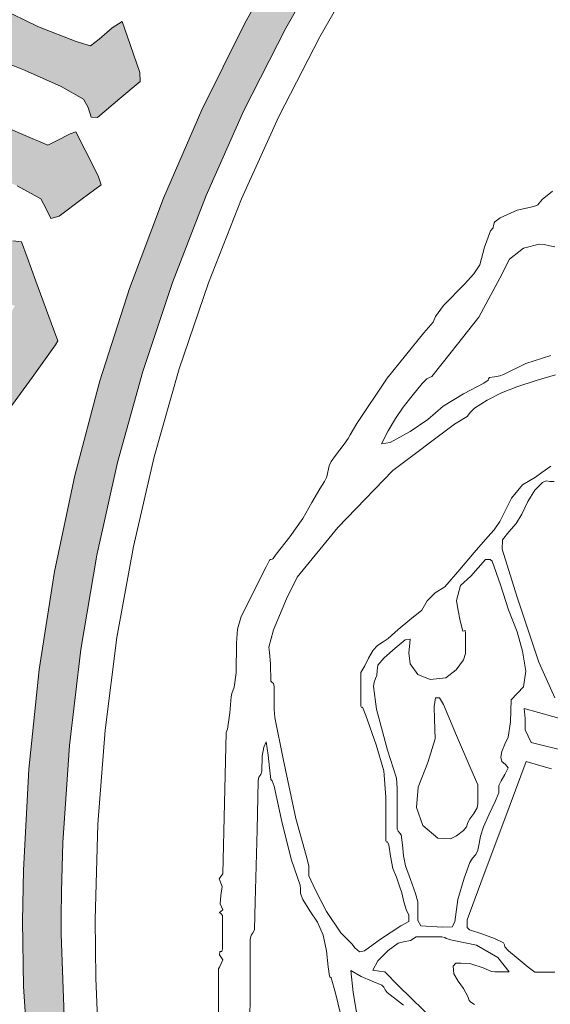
# Model space of a CAD drawing. Header units: metres. Extents: x -185 to -10, y 10 to 129.
# Tile 16 of 29: x -39.74 to -35.54, y 111.62 to 119.41. Entities that reach past the tile are written whole.
import ezdxf

# ---------------------------------------------------------------- set-up
doc = ezdxf.new("R2010")
doc.units = ezdxf.units.M
doc.header["$LTSCALE"] = 0.0125
doc.layers.add('Z_Schriftfeld-Logo', color=7, linetype='Continuous', lineweight=0, true_color=0xcccccc)
doc.layers.add('Z_Schriftfeld-Logoschraffur', color=7, linetype='Continuous', lineweight=0, true_color=0xdedede)

# ---------------------------------------------------------------- blocks, each defined once
blk = doc.blocks.new('UzK_Logo')
at = {"layer": 'Z_Schriftfeld-Logoschraffur'}
h = blk.add_hatch(color=256, dxfattribs=at)
h.dxf.hatch_style = 1
h.paths.add_polyline_path([(-11.8662, 19.047), (-12.3713, 19.047, 0.742279), (-0.2588, -22.7106), (-0.2787, -22.707), (-0.3304, -22.6934), (-0.3819, -22.6756), (-0.4332, -22.6535), (-0.5501, -22.6348), (-0.6687, -22.6093), (-0.7882, -22.5779), (-0.9074, -22.5413), (-1.0255, -22.5004), (-1.1412, -22.456), (-1.2621, -22.4054, -0.732246)])
h.paths.add_polyline_path([(6.5011, -20.8063), (7.4349, -20.4855), (8.349, -20.124), (9.2424, -19.7231), (10.114, -19.2838), (10.9627, -18.8072), (11.7874, -18.2943), (12.5871, -17.7463), (13.3606, -17.1642), (14.107, -16.5491), (14.825, -15.9021), (15.5137, -15.2242), (16.1186, -14.5739), (16.1186, -14.1135), (16.0688, -14.1731), (15.4339, -14.868), (14.7695, -15.5345), (14.0766, -16.1715), (13.3563, -16.7781), (12.6096, -17.3532), (11.8374, -17.8958), (11.0409, -18.4049), (10.221, -18.8794), (9.3789, -19.3183), (8.5154, -19.7206), (7.6316, -20.0853), (6.7286, -20.4113), (5.8074, -20.6976), (4.869, -20.9432), (3.9144, -21.1471), (2.9447, -21.3082), (2.5912, -21.6627), (3.5928, -21.5148), (4.579, -21.3221), (5.5488, -21.0856)])
h.paths.add_polyline_path([(16.1186, -16.0008), (16.1186, -15.6136, -0.191981), (0.9562, -22.4205), (0.8818, -22.4519), (0.7441, -22.5039), (0.6067, -22.5499), (0.4697, -22.5896), (0.3332, -22.623), (0.1973, -22.65), (0.1644, -22.6556), (0.1439, -22.6642), (0.0902, -22.6843), (0.0368, -22.7001), (-0.0176, -22.712, 0.200068)])
h = blk.add_hatch(color=256, dxfattribs=at)
h.paths.add_polyline_path([(-17.9345, 4.0867), (-18.1193, 4.3746), (-18.1574, 4.4321), (-18.1606, 4.433), (-18.1677, 4.4341), (-18.173, 4.4344), (-18.1741, 4.4344), (-18.1962, 4.4038), (-18.3103, 4.2592), (-18.3803, 4.2146), (-18.475, 4.2372), (-18.6284, 4.2739), (-19.0599, 4.377), (-20.0657, 4.6174), (-20.2726, 4.6669), (-20.4361, 4.706), (-20.5436, 4.7316), (-20.5822, 4.7409), (-20.5822, 4.6974), (-20.5796, 4.6847), (-20.5658, 4.6196), (-20.5199, 4.4033), (-20.4772, 4.202), (-20.4164, 4.1874), (-20.1128, 4.115), (-19.5072, 3.9698), (-18.9046, 3.8237), (-18.6047, 3.7502), (-18.5437, 3.7352), (-18.5381, 3.7339), (-18.527, 3.7314), (-18.4403, 3.7137), (-18.399, 3.6849), (-18.3492, 3.5735), (-18.2533, 3.3527), (-18.2276, 3.3932), (-18.1624, 3.4959), (-17.9853, 3.7749), (-17.9094, 3.8946), (-17.8657, 3.9634), (-17.8887, 4.0141)])
h.paths.add_polyline_path([(-17.4069, 5.2354), (-17.3867, 5.2722), (-17.4263, 5.3801), (-17.587, 5.8173), (-17.6664, 6.0333), (-17.7175, 6.1721), (-17.7952, 6.1822), (-17.9368, 6.1555), (-17.9689, 6.1611), (-18.083, 6.1908), (-18.4673, 6.3033), (-18.8676, 6.4442), (-18.9882, 6.5143), (-19.1663, 6.68), (-19.1899, 6.5229), (-19.2376, 6.4518), (-19.4522, 6.2797), (-19.8584, 5.9956), (-19.8035, 5.8659), (-19.7081, 5.6409), (-19.5008, 5.1513), (-19.4411, 5.0105), (-19.4201, 4.9947), (-19.2112, 5.0222), (-18.9539, 5.0561), (-18.7935, 5.0363), (-18.2682, 4.882), (-18.0896, 4.7912), (-18.0102, 4.6987), (-17.9393, 4.5928), (-17.905, 4.5485), (-17.8573, 4.6142), (-17.6205, 4.9407)])
h.paths.add_polyline_path([(-18.1457, 5.2855), (-18.658, 5.4383), (-19.1702, 5.591), (-19.2826, 5.6245), (-19.2954, 5.6256), (-19.4664, 5.6256), (-19.4941, 5.6296), (-19.3391, 5.7395), (-19.1097, 5.9021), (-18.992, 5.9856), (-18.9114, 5.9594), (-18.7072, 5.8932), (-18.1526, 5.7132), (-17.9147, 5.636), (-17.7779, 5.5916), (-17.8277, 5.4991), (-17.9966, 5.2887), (-18.0334, 5.252)], flags=16)
h.paths.add_polyline_path([(-17.1378, 7.0068), (-17.2236, 7.1751), (-17.2748, 7.1556), (-17.3983, 7.0922), (-17.4771, 7.0517), (-17.7057, 7.1499), (-17.9589, 7.2599), (-18.2113, 7.3722), (-18.3166, 7.4072), (-18.4219, 7.4438), (-18.5054, 7.5111), (-18.5643, 7.6463), (-18.5965, 7.7873), (-18.6011, 7.8549), (-18.4936, 7.9211), (-18.3208, 7.9975), (-18.2158, 8.026), (-18.1919, 7.9854), (-18.1661, 7.9449), (-18.0272, 7.8681), (-17.6896, 7.7335), (-17.3565, 7.5877), (-17.1518, 7.47), (-17.1102, 7.3942), (-17.0817, 7.3068), (-17.0254, 7.3045), (-16.8214, 7.4764), (-16.6372, 7.6316), (-16.6411, 7.7143), (-16.73, 7.9696), (-16.8021, 8.1767), (-16.8911, 8.1191), (-17.0113, 8.0164), (-17.0889, 7.9576), (-17.221, 7.9967), (-17.5606, 8.128), (-17.9111, 8.2981), (-18.0286, 8.4158), (-18.1006, 8.5646), (-18.1713, 8.6988), (-18.3779, 8.6033), (-18.7519, 8.4305), (-18.9268, 8.3479), (-18.8838, 8.1807), (-18.8165, 7.919), (-18.8171, 7.7983), (-18.9652, 7.6998), (-19.1096, 7.6024), (-19.2052, 7.518), (-19.1303, 7.2816), (-19.0381, 6.9904), (-18.9605, 6.9339), (-18.7957, 6.992), (-18.6639, 7.0356), (-18.5773, 7.0247), (-18.2226, 6.8845), (-17.7565, 6.6839), (-17.5394, 6.5652), (-17.4924, 6.4734), (-17.4496, 6.3857), (-17.3746, 6.4062), (-17.1635, 6.5634), (-16.9922, 6.691), (-17.0194, 6.7744)])
h.paths.add_polyline_path([(-16.9464, 9.2143), (-17.3914, 9.4376), (-17.5489, 9.5137), (-17.6482, 9.5635), (-17.7147, 9.623), (-17.7219, 9.6592), (-17.7387, 9.7071), (-17.7586, 9.7564), (-17.9506, 9.6883), (-18.143, 9.6196), (-18.305, 9.5595), (-18.3138, 9.5509), (-18.3203, 9.5409), (-18.315, 9.5165), (-18.2287, 9.2951), (-18.1296, 9.041), (-18.0902, 8.9967), (-17.9657, 9.0401), (-17.8468, 9.0815), (-17.6083, 8.977), (-17.2425, 8.7991), (-16.8826, 8.6185), (-16.7315, 8.5056), (-16.6267, 8.3592), (-16.5524, 8.2715), (-16.469, 8.3225), (-16.3019, 8.4483), (-16.1496, 8.5666), (-16.136, 8.582), (-16.1272, 8.5989), (-16.1273, 8.6214), (-16.1745, 8.8456), (-16.2341, 9.1287), (-16.2895, 9.17), (-16.4058, 9.0814), (-16.4971, 9.0151), (-16.5886, 9.0374)])
h.paths.add_polyline_path([(-16.2386, 10.1033), (-16.2386, 10.4793), (-16.2386, 10.8835), (-16.2482, 10.9749), (-16.3102, 11.0486), (-16.3963, 11.1205), (-16.5149, 11.1563), (-16.6737, 11.1735), (-16.7825, 11.1779), (-16.8125, 11.178), (-16.8715, 11.178), (-16.9115, 11.178), (-17.0259, 11.1888), (-17.2824, 11.2132), (-17.4255, 11.2268), (-17.4906, 11.1993), (-17.567, 11.143), (-17.5938, 11.0968), (-17.5209, 10.8582), (-17.4137, 10.5068), (-17.3774, 10.3813), (-17.3868, 10.2906), (-17.3984, 10.1773), (-17.4013, 10.1409), (-17.4001, 10.1231), (-17.3959, 10.1075), (-17.1837, 9.9992), (-16.7648, 9.7997), (-16.3554, 9.5822), (-16.1852, 9.463), (-16.1788, 9.3993), (-16.1809, 9.3301), (-16.1354, 9.2899), (-16.0768, 9.2613), (-16.0188, 9.2353), (-15.8472, 9.383), (-15.4764, 9.7235), (-15.2695, 9.9135), (-15.3333, 10.0815), (-15.4476, 10.3826), (-15.5012, 10.5129), (-15.677, 10.3186), (-15.9359, 10.0325), (-16.0431, 9.9448), (-16.1174, 9.9873), (-16.1922, 10.0319)])
h.paths.add_polyline_path([(-17.3135, 10.5832), (-17.3438, 10.7643), (-16.4881, 10.6034), (-16.4478, 10.1705)], flags=16)
h.paths.add_polyline_path([(-15.3159, 11.5297), (-15.5785, 11.7108), (-15.8412, 11.896), (-15.9156, 11.9436), (-15.9792, 11.9879), (-16.0119, 12.0478), (-16.014, 12.1174), (-16.0179, 12.2296), (-16.0197, 12.2991), (-15.91, 12.4042), (-15.7075, 12.5336), (-15.5799, 12.6046), (-15.5666, 12.5731), (-15.5548, 12.5408), (-15.5439, 12.5051), (-15.5333, 12.4519), (-15.5192, 12.4021), (-15.4529, 12.3357), (-15.2508, 12.187), (-15.0437, 12.05), (-14.8756, 11.939), (-14.7771, 11.8836), (-14.6854, 11.8205), (-14.621, 11.7303), (-14.5913, 11.6172), (-14.5766, 11.4997), (-14.5636, 11.4373), (-14.5392, 11.4373), (-14.4468, 11.4833), (-14.272, 11.5689), (-14.0985, 11.6542), (-14.0041, 11.7014), (-13.964, 11.7201), (-13.9388, 11.7446), (-13.943, 11.822), (-13.9666, 12.0659), (-13.9857, 12.2629), (-14.0771, 12.2394), (-14.2057, 12.1828), (-14.2891, 12.1486), (-14.4366, 12.2267), (-14.8322, 12.4847), (-15.2343, 12.8), (-15.3408, 12.9608), (-15.3793, 13.13), (-15.3901, 13.2315), (-15.3908, 13.2511), (-15.3942, 13.2664), (-15.4022, 13.278), (-15.6408, 13.151), (-16.0755, 12.9197), (-16.2864, 12.8067), (-16.2671, 12.6802), (-16.2355, 12.474), (-16.2232, 12.384), (-16.2375, 12.3663), (-16.2858, 12.3475), (-16.4509, 12.2874), (-16.6173, 12.2285), (-16.7332, 12.1681), (-16.6529, 11.903), (-16.5534, 11.5747), (-16.5175, 11.49), (-16.4248, 11.5383), (-16.3189, 11.5935), (-16.1577, 11.5128), (-15.814, 11.2942), (-15.4823, 11.0593), (-15.286, 10.8658), (-15.2383, 10.7277), (-15.2103, 10.5792), (-15.1422, 10.5444), (-14.8922, 10.6799), (-14.6649, 10.8032), (-14.6555, 10.8848), (-14.72, 11.1569), (-14.7743, 11.3855), (-14.8387, 11.3839), (-14.9311, 11.3521), (-14.9955, 11.3326), (-15.023, 11.3371), (-15.0592, 11.3558), (-15.0956, 11.3787)])
h.paths.add_polyline_path([(-15.0759, 14.2655), (-15.0555, 14.2655), (-15.0016, 14.2655), (-14.838, 14.2655), (-14.6745, 14.2655), (-14.6002, 14.2655), (-14.6002, 14.2928), (-14.6002, 14.3647), (-14.6002, 14.5829), (-14.6002, 14.8011), (-14.6002, 14.873), (-14.6002, 14.9003), (-14.6294, 14.8965), (-14.7064, 14.8863), (-14.9402, 14.8556), (-15.174, 14.8249), (-15.251, 14.8147), (-15.2802, 14.8109), (-15.2813, 14.7005), (-15.2826, 14.6096), (-15.2816, 14.4774), (-15.2835, 14.4489), (-15.2884, 14.3737), (-15.3035, 14.1454), (-15.3185, 13.9171), (-15.3235, 13.8419), (-15.3253, 13.8134), (-15.3012, 13.7914), (-15.2328, 13.7293), (-15.1265, 13.6328), (-14.9887, 13.5077), (-14.6436, 13.1944), (-14.2481, 12.8352), (-13.8525, 12.4761), (-13.5074, 12.1627), (-13.3696, 12.0376), (-13.2634, 11.9411), (-13.195, 11.879), (-13.1708, 11.8571), (-13.1708, 11.8854), (-13.1708, 11.9601), (-13.1708, 12.1867), (-13.1708, 12.4133), (-13.1708, 12.488), (-13.1708, 12.5163)])
h.paths.add_polyline_path([(-13.177, 14.2256), (-13.4393, 14.5085), (-13.6241, 14.708), (-13.6674, 14.8382), (-13.6683, 14.9146), (-13.7226, 14.9146), (-13.8544, 14.9146), (-14.1647, 14.9146), (-14.2501, 14.9146), (-14.2567, 14.8887), (-14.2567, 14.6135), (-14.2567, 14.3383), (-14.2101, 14.3124), (-14.0527, 14.3124), (-13.9583, 14.3124), (-13.2899, 13.6236), (-13.1327, 13.4399), (-13.0625, 13.3503), (-13.0181, 13.2108), (-12.9933, 13.0724), (-12.978, 13.0281), (-12.9548, 13.0281), (-12.5845, 13.1475), (-12.493, 13.1797), (-12.4507, 13.268), (-12.4058, 13.5378), (-12.3733, 13.7369), (-12.3708, 13.7661), (-12.3708, 13.802), (-12.6105, 13.7266), (-12.6686, 13.7052), (-12.7298, 13.7431), (-12.9147, 13.9426)])
h.paths.add_polyline_path([(-11.2108, 15.5143), (-11.2864, 15.6156), (-11.3636, 15.707), (-11.4422, 15.7471), (-11.6616, 15.7133), (-11.9367, 15.6709), (-12.0145, 15.6464), (-12.0246, 15.5061), (-12.0363, 15.3433), (-12.0391, 15.2965), (-12.0393, 15.2562), (-12.0789, 15.2234), (-12.1679, 15.186), (-12.2596, 15.1569), (-12.3394, 15.1843), (-12.5401, 15.3941), (-12.7267, 15.5891), (-12.7396, 15.6445), (-12.7228, 15.6996), (-12.7054, 15.7564), (-12.6959, 15.7816), (-12.6815, 15.7816), (-12.6118, 15.7791), (-12.4137, 15.7717), (-12.2682, 15.7663), (-12.2224, 15.6993), (-12.1687, 15.6145), (-12.1141, 15.5334), (-12.0606, 15.7128), (-11.953, 16.1539), (-11.8871, 16.4236), (-11.9009, 16.449), (-11.8932, 16.4736), (-11.8878, 16.5078), (-11.9976, 16.4253), (-12.1035, 16.3451), (-12.1984, 16.2739), (-12.3755, 16.2788), (-12.6652, 16.2868), (-12.7935, 16.2902), (-12.8218, 16.2883), (-12.8467, 16.2745), (-12.8739, 16.1979), (-12.9611, 15.909), (-13.0413, 15.6536), (-13.066, 15.562), (-13.0897, 15.4725), (-13.1284, 15.3399), (-13.1281, 15.2298), (-12.85, 14.9455), (-12.5275, 14.6157), (-12.4215, 14.5498), (-12.1766, 14.6477), (-11.9131, 14.7531), (-11.8616, 14.7908), (-11.8616, 14.8994), (-11.8616, 15.0081), (-11.8518, 15.0993), (-11.7867, 15.1436), (-11.6724, 15.1476), (-11.5795, 15.1149), (-11.4248, 14.9241), (-11.2915, 14.7596), (-11.4839, 14.6871), (-11.798, 14.6128), (-12.0777, 14.4899), (-12.2191, 14.2943), (-12.257, 14.0331), (-12.2575, 13.8571), (-12.2302, 13.8156), (-12.1564, 13.7679), (-12.0994, 13.7398), (-12.094, 13.7461), (-12.0897, 13.7522), (-12.0873, 13.7652), (-12.0867, 13.8094), (-12.0759, 13.8797), (-12.0411, 13.9305), (-11.7207, 14.0302), (-11.3894, 14.1041), (-11.1062, 14.2555), (-10.9397, 14.54), (-10.8449, 14.8564), (-10.8206, 14.9947), (-10.9079, 15.1266), (-11.0693, 15.3431)])
h = blk.add_hatch(color=256, dxfattribs=at)
h.dxf.hatch_style = 1
h.paths.add_polyline_path([(-16.8423, 4.1669), (-16.6133, 4.9938), (-16.3448, 5.8036), (-16.0379, 6.595), (-15.6938, 7.367), (-15.3134, 8.1184), (-14.898, 8.8483), (-14.4487, 9.5553), (-13.9665, 10.2385), (-13.4525, 10.8967), (-12.908, 11.5289), (-12.3339, 12.1338), (-11.7314, 12.7105), (-11.1017, 13.2577), (-10.4457, 13.7744), (-9.7647, 14.2594), (-9.6733, 14.3209), (-9.6747, 14.7384), (-9.7146, 14.7124), (-9.8051, 14.653), (-9.9848, 14.5326), (-10.688, 14.0296), (-11.3649, 13.4935), (-12.0142, 12.9256), (-12.6349, 12.3268), (-13.2256, 11.6986), (-13.7853, 11.0419), (-14.3128, 10.358), (-14.8069, 9.6482), (-15.2664, 8.9134), (-15.6901, 8.155), (-16.0769, 7.3742), (-16.4256, 6.572), (-16.7349, 5.7496), (-17.0038, 4.9084), (-17.231, 4.0493), (-17.4154, 3.1737), (-17.5557, 2.2827), (-17.6508, 1.3774), (-17.6996, 0.459), (-17.7062, -0.0047), (-17.6972, -0.5995), (-17.6194, -1.7884), (-17.4641, -2.9544), (-17.2339, -4.0951), (-16.9314, -5.2078), (-16.5592, -6.29), (-16.1198, -7.339), (-15.6159, -8.3524), (-15.05, -9.3274), (-14.4247, -10.2616), (-13.7427, -11.1523), (-13.0064, -11.9969), (-12.2184, -12.7929), (-11.3814, -13.5377), (-10.498, -14.2287), (-9.5706, -14.8633), (-8.6019, -15.4389), (-7.5946, -15.953), (-6.551, -16.4029), (-5.474, -16.7861), (-5.1997, -16.8712), (-5.0842, -16.9055), (-5.157, -16.5179), (-5.2863, -16.4785), (-5.8179, -16.302), (-6.8573, -15.8995), (-7.863, -15.4331), (-8.8324, -14.9051), (-9.7629, -14.3182), (-10.6522, -13.6748), (-11.4977, -12.9775), (-12.2968, -12.2287), (-13.0318, -11.4173), (-13.7461, -10.587), (-13.8297, -10.4783), (-13.8712, -10.4237), (-13.8788, -10.4144), (-13.8842, -10.4112), (-13.8958, -10.4049), (-13.9223, -10.3933), (-14.0508, -10.3504), (-14.162, -10.2943), (-14.277, -10.1893), (-14.3651, -10.065), (-14.3794, -9.987), (-14.3867, -9.9769), (-14.3993, -9.9654), (-14.4045, -9.9341), (-14.3886, -9.8645), (-14.3624, -9.7815), (-14.3569, -9.7502), (-14.3657, -9.7361), (-14.4363, -9.6317), (-14.5754, -9.4214), (-14.8445, -8.9944), (-15.3458, -8.1157), (-15.796, -7.2058), (-16.1933, -6.2666), (-16.5357, -5.3), (-16.8212, -4.3079), (-17.048, -3.2924), (-17.2141, -2.2552), (-17.3175, -1.1985), (-17.3563, -0.124), (-17.3566, -0.0563), (-17.3565, 0.0381), (-17.3542, 0.2625), (-17.3411, 0.7093), (-17.2812, 1.5939), (-17.1774, 2.4658), (-17.0307, 3.3238)])
at = {"layer": 'Z_Schriftfeld-Logo', "lineweight": 0}
for points in [[(-14.898, 8.8483), (-15.3134, 8.1184), (-15.6938, 7.367), (-16.0379, 6.595), (-16.3448, 5.8036), (-16.6133, 4.9938), (-16.8423, 4.1669), (-17.0307, 3.3238), (-17.1774, 2.4658), (-17.2812, 1.5939), (-17.3411, 0.7093), (-17.3542, 0.2625), (-17.3565, 0.0381), (-17.3566, -0.0563), (-17.3563, -0.124), (-17.3175, -1.1985)], [(-13.7427, -11.1523), (-14.4247, -10.2616), (-15.05, -9.3274), (-15.6159, -8.3524), (-16.1198, -7.339), (-16.5592, -6.29), (-16.9314, -5.2078), (-17.2339, -4.0951), (-17.4641, -2.9544), (-17.6194, -1.7884), (-17.6972, -0.5995), (-17.7062, -0.0047), (-17.6996, 0.459), (-17.6508, 1.3774), (-17.5557, 2.2827), (-17.4154, 3.1737), (-17.231, 4.0493), (-17.0038, 4.9084), (-16.7349, 5.7496), (-16.4256, 6.572), (-16.0769, 7.3742), (-15.6901, 8.155), (-15.2664, 8.9134)], [(-12.8884, 6.6336), (-12.9825, 6.5601), (-13.0213, 6.51), (-13.0579, 6.494), (-13.2095, 6.4602), (-13.3635, 6.3905), (-13.4018, 6.3647), (-13.4124, 6.3563), (-13.4187, 6.346), (-13.4245, 6.3204), (-13.4269, 6.3078), (-13.4285, 6.302), (-13.4516, 6.274), (-13.5068, 6.1248), (-13.5497, 5.9644), (-13.6033, 5.8812), (-13.6888, 5.7875), (-13.8791, 5.5932), (-13.9513, 5.4937), (-13.9746, 5.4437), (-14.0576, 5.3447), (-14.391, 4.9334), (-14.6679, 4.5226), (-14.7282, 4.4171), (-14.7473, 4.3835), (-14.7824, 4.333), (-14.8621, 4.2304), (-14.8993, 4.1751), (-14.9203, 4.1348), (-14.939, 4.0403), (-14.9427, 4.0309), (-14.9627, 3.9942), (-15.0024, 3.9263), (-15.0778, 3.8038), (-15.1589, 3.6567), (-15.2756, 3.4896), (-15.3999, 3.3314), (-15.4274, 3.2937), (-15.4312, 3.2915), (-15.4386, 3.2887), (-15.4538, 3.2828), (-15.4613, 3.277), (-15.4652, 3.2722), (-15.4918, 3.2185), (-15.7187, 2.7661), (-15.7517, 2.6505), (-15.7622, 2.5236), (-15.7641, 2.2535), (-15.7833, 2.1235), (-15.8027, 2.0645), (-15.811, 2.0362), (-15.8226, 1.8896), (-15.8427, 1.7402), (-15.8545, 1.7122), (-15.8866, 0.4252), (-15.8876, 0.421), (-15.9179, 0.3792), (-15.8929, 0.3089), (-15.9033, 0.2269), (-15.911, 0.1511), (-15.8873, 0.0992), (-15.9153, 0.0744), (-15.9035, 0.0641), (-15.8876, 0.0474), (-15.8876, -0.2578), (-15.8949, -0.2812), (-15.9128, -0.2816), (-15.9172, -0.3121), (-15.887, -0.356), (-15.916, -0.4222), (-15.9246, -0.4377), (-15.9265, -0.4464), (-15.9265, -1.2238)], [(-17.0181, -1.0366), (-17.0405, -0.5233), (-17.0475, 0.0092), (-17.0238, 0.876), (-16.9571, 1.7313), (-16.8486, 2.5743), (-16.6993, 3.4037), (-16.5102, 4.2187), (-16.2825, 5.018), (-16.017, 5.8008), (-15.7149, 6.5659), (-15.3773, 7.3122), (-15.0051, 8.0388), (-14.5995, 8.7446)], [(-17.9111, 8.2981), (-17.5606, 8.128), (-17.221, 7.9967), (-17.0889, 7.9576), (-17.0113, 8.0164), (-16.8911, 8.1191), (-16.8021, 8.1767), (-16.73, 7.9696), (-16.6411, 7.7143), (-16.6372, 7.6316), (-16.8214, 7.4764), (-17.0254, 7.3045), (-17.0817, 7.3068), (-17.1102, 7.3942), (-17.1518, 7.47), (-17.3565, 7.5877), (-17.6896, 7.7335), (-18.0272, 7.8681)], [(-17.9589, 7.2599), (-17.7057, 7.1499), (-17.4771, 7.0517), (-17.3983, 7.0922), (-17.2748, 7.1556), (-17.2236, 7.1751), (-17.1378, 7.0068), (-17.0194, 6.7744), (-16.9922, 6.691), (-17.1635, 6.5634), (-17.3746, 6.4062), (-17.4496, 6.3857), (-17.4924, 6.4734), (-17.5394, 6.5652), (-17.7565, 6.6839)], [(-17.7952, 6.1822), (-17.7175, 6.1721), (-17.6664, 6.0333), (-17.587, 5.8173), (-17.4263, 5.3801), (-17.3867, 5.2722), (-17.4069, 5.2354), (-17.6205, 4.9407), (-17.8573, 4.6142)], [(-12.9028, 5.1392), (-13.1303, 5.0683), (-13.3351, 4.9677), (-13.3683, 4.9558), (-13.4151, 4.9461), (-13.4607, 4.9397), (-13.4699, 4.9272), (-13.4743, 4.9141), (-13.5135, 4.8872), (-13.6973, 4.7918), (-13.8826, 4.6774), (-14.022, 4.5576), (-14.1827, 4.4496), (-14.3652, 4.3475), (-14.4432, 4.3361), (-14.3828, 4.4531), (-14.3159, 4.5674), (-14.2467, 4.6693), (-14.1635, 4.7739), (-14.0728, 4.8847), (-14.0304, 4.9277), (-14.0071, 4.9383), (-13.9862, 4.9475), (-13.8096, 5.1701), (-13.5581, 5.4898), (-13.366, 5.8439), (-13.2799, 6.0168), (-13.1522, 6.1166), (-13.0109, 6.1527), (-12.9641, 6.1479), (-12.9121, 6.1383), (-12.8663, 6.1294)], [(-12.868, 2.025), (-13.0115, 2.35), (-13.2118, 2.9501), (-13.3444, 3.377), (-13.3433, 3.463), (-13.2839, 3.5354), (-13.2173, 3.6128), (-13.1685, 3.6972), (-13.1137, 3.8116), (-13.0497, 3.9163), (-12.9785, 3.9848), (-12.9462, 4.001), (-12.9117, 3.9943), (-12.8715, 3.9935)], [(-12.9031, 4.132), (-12.9859, 4.075), (-13.0433, 4.0341), (-13.1623, 3.962), (-13.2617, 3.8427), (-13.3278, 3.709), (-13.3665, 3.6284), (-13.42, 3.5541), (-13.4765, 3.4892), (-13.5991, 3.3494), (-13.7303, 3.1942), (-13.8663, 3.035), (-13.9541, 2.9812), (-14.0277, 2.9071), (-14.0778, 2.824), (-14.1862, 2.7344), (-14.2904, 2.6463), (-14.3834, 2.5661), (-14.4283, 2.5358), (-14.4786, 2.5026), (-14.5199, 2.459), (-14.5609, 2.3869), (-14.5954, 2.316), (-14.6301, 2.2574), (-14.6301, 2.1588), (-14.6301, 2.014), (-14.6299, 1.9514), (-14.6252, 1.9367), (-14.6155, 1.9408), (-14.5851, 1.8644), (-14.4927, 1.5975), (-14.4232, 1.3627), (-14.4045, 1.1239), (-14.4045, 0.9778), (-14.4045, 0.7908), (-14.4041, 0.7239), (-14.3988, 0.7123), (-14.3885, 0.7169), (-14.3751, 0.6894), (-14.3619, 0.5867), (-14.3397, 0.4738), (-14.3074, 0.3945), (-14.2906, 0.3504), (-14.2753, 0.3049), (-14.257, 0.2517), (-14.2387, 0.1713), (-14.2157, 0.0925), (-14.196, 0.0534), (-14.196, 0.0231), (-14.196, -0.0084), (-14.2678, -0.0491), (-14.4527, -0.1695), (-14.5978, -0.2746), (-14.6443, -0.2845), (-14.6848, -0.2485), (-14.7103, -0.2139), (-14.8127, -0.1103), (-14.9433, 0.083), (-15.0475, 0.2833), (-15.1039, 0.4071), (-15.1046, 0.4991), (-15.1295, 0.5916), (-15.2206, 0.9283), (-15.336, 1.4725), (-15.413, 1.8484), (-15.4194, 1.9213), (-15.4194, 2.0355), (-15.4194, 2.1286), (-15.424, 2.1567), (-15.439, 2.1695), (-15.4507, 2.178), (-15.4539, 2.3339), (-15.4614, 2.4397), (-15.467, 2.487), (-15.4258, 2.6433), (-15.3064, 2.9255), (-15.2107, 3.1223), (-14.8407, 3.5741), (-14.3408, 4.0931), (-13.7797, 4.5138), (-13.6644, 4.5856), (-13.6342, 4.6234), (-13.5965, 4.6614), (-13.4828, 4.7338), (-13.3507, 4.8011), (-13.2128, 4.856), (-13.0354, 4.9114), (-12.8609, 4.9628)], [(-12.7628, 1.5419), (-13.0807, 1.619), (-13.137, 1.7337), (-13.136, 1.8369), (-13.1456, 1.9298), (-12.7562, 1.8213)], [(-15.6406, -0.8413), (-15.6368, -0.7442), (-15.6368, -0.4269), (-15.6368, -0.1708), (-15.6272, -0.1327), (-15.6088, -0.1075), (-15.5966, -0.0801), (-15.5904, 0.1701), (-15.5748, 0.8262), (-15.5643, 1.2711), (-15.5573, 1.3047), (-15.5415, 1.3298), (-15.5318, 1.3581), (-15.5269, 1.4947), (-15.5124, 1.5787), (-15.4904, 1.6256), (-15.4731, 1.5056), (-15.462, 1.3893), (-15.4483, 1.2834), (-15.4453, 1.2793), (-15.4373, 1.2713), (-15.4186, 1.222), (-15.3476, 0.8853), (-15.2612, 0.5485), (-15.1823, 0.3226), (-15.1805, 0.2863), (-15.1805, 0.2449), (-15.1593, 0.1916), (-15.0937, 0.0898), (-15.0264, -0.0145), (-14.9742, -0.1339), (-14.9437, -0.2749), (-14.9268, -0.4193), (-14.9163, -0.5053), (-14.9115, -0.5112), (-14.902, -0.5195), (-14.8604, -0.6596), (-14.791, -0.9495)], [(-12.8656, -0.4683), (-12.9572, -0.4683), (-13.0488, -0.4683), (-13.1105, -0.4235), (-13.2015, -0.3481), (-13.2897, -0.2761), (-13.322, -0.2397), (-13.3252, -0.2195), (-13.3335, -0.2009), (-13.4146, -0.1616), (-13.5299, -0.1211), (-13.6434, -0.085), (-13.6627, -0.0617), (-13.6627, -0.019), (-13.6627, 0.0083), (-13.5386, 0.3424), (-13.2737, 1.0547), (-13.1274, 1.4481), (-13.0147, 1.413), (-12.8981, 1.3796)], [(-13.9466, -0.9278), (-14.2872, -0.5947), (-14.414, -0.4673), (-14.4649, -0.4591), (-14.5212, -0.4512), (-14.4779, -0.3662), (-14.3834, -0.2728), (-14.2917, -0.2046), (-14.2432, -0.192), (-14.1779, -0.1819), (-14.1265, -0.1467), (-14.0638, -0.1467), (-13.9508, -0.1467), (-13.8948, -0.1467), (-13.868, -0.1524), (-13.8554, -0.1638), (-13.7996, -0.1772), (-13.5804, -0.2242), (-13.3848, -0.3362), (-13.2826, -0.4662), (-13.3426, -0.4662), (-13.4125, -0.4662), (-13.4425, -0.4624), (-13.5195, -0.429), (-13.6313, -0.3936), (-13.72, -0.3868), (-13.7669, -0.3886), (-13.7904, -0.4153), (-13.7841, -0.4847), (-13.7468, -0.551), (-13.6985, -0.618), (-13.6756, -0.6584), (-13.6586, -0.6919), (-13.6449, -0.7267), (-13.6306, -0.7427), (-13.5988, -0.7638)], [(-14.6667, -0.8522), (-14.7014, -0.655), (-14.7221, -0.4533), (-14.6265, -0.509), (-14.5279, -0.5507), (-14.4401, -0.5867), (-14.4231, -0.6062), (-14.409, -0.6307), (-14.3908, -0.6536), (-14.2433, -0.7687)]]:
    blk.add_lwpolyline(points, dxfattribs=at)
for points in [[(-13.4981, 3.2838), (-13.4826, 3.2838), (-13.4545, 3.2838), (-13.4356, 3.2703), (-13.3613, 3.0548), (-13.2871, 2.8267), (-13.2095, 2.6251), (-13.1619, 2.4503), (-13.1315, 2.2688), (-13.1511, 2.1272), (-13.2651, 2.0092), (-13.2698, 1.8063), (-13.2904, 1.6694), (-13.3224, 1.6036), (-13.3503, 1.5383), (-13.3571, 1.4866), (-13.3499, 1.4457), (-13.3169, 1.4209), (-13.2911, 1.3879), (-13.3225, 1.3298), (-13.3538, 1.2724), (-13.3759, 1.2294), (-13.3765, 1.1956), (-13.3764, 1.1614), (-13.4095, 1.0825), (-13.464, 0.9673), (-13.5143, 0.8532), (-13.5424, 0.769), (-13.5546, 0.7019), (-13.5674, 0.6395), (-13.5865, 0.6003), (-13.615, 0.5663), (-13.6398, 0.5293), (-13.6904, 0.3861), (-13.7497, 0.1912), (-13.7777, -0.0102), (-13.8019, -0.0562), (-13.8878, -0.0593), (-14.0846, -0.0488), (-14.1134, 0.0015), (-14.1134, 0.1079), (-14.1134, 0.1698), (-14.1341, 0.2473), (-14.18, 0.3738), (-14.2239, 0.4968), (-14.2421, 0.5901), (-14.2512, 0.6885), (-14.2656, 0.7787), (-14.2777, 0.7958), (-14.2908, 0.8141), (-14.2994, 0.8329), (-14.2994, 0.9868), (-14.2994, 1.2034), (-14.3065, 1.2943), (-14.3893, 1.5501), (-14.4884, 1.923), (-14.5167, 2.1299), (-14.5108, 2.1684), (-14.4988, 2.2014), (-14.4842, 2.2304), (-14.4814, 2.2741), (-14.4754, 2.3219), (-14.4174, 2.3909), (-14.3197, 2.4789), (-14.2267, 2.5551), (-14.1832, 2.5604), (-14.188, 2.4944), (-14.1942, 2.4346), (-14.1828, 2.3338), (-14.1136, 2.237), (-13.9995, 2.1929), (-13.8591, 2.2075), (-13.7638, 2.2816), (-13.6971, 2.3722), (-13.6793, 2.4283), (-13.6793, 2.5359), (-13.6793, 2.6157), (-13.6817, 2.6375), (-13.6907, 2.6362), (-13.7041, 2.6328), (-13.7268, 2.7263), (-13.7491, 2.8359), (-13.7598, 2.9116), (-13.7262, 3.0484), (-13.6307, 3.1337)], [(-13.9521, 2.027), (-13.9391, 2.027), (-13.9165, 2.027), (-13.8791, 1.9655), (-13.7598, 1.6829), (-13.6411, 1.4009), (-13.567, 1.2362), (-13.567, 1.147), (-13.567, 1.0639), (-13.574, 1.0252), (-13.6034, 0.9747), (-13.6406, 0.9252), (-13.658, 0.8914), (-13.6703, 0.8542), (-13.6982, 0.8208), (-13.7626, 0.7701), (-13.8157, 0.7447), (-13.9318, 0.7496), (-14.0686, 0.8639), (-14.1251, 1.0297), (-14.1107, 1.2127), (-14.0209, 1.4384), (-13.9539, 1.6544), (-13.962, 1.8332), (-13.9636, 1.9472)]]:
    blk.add_lwpolyline(points, close=True, dxfattribs=at)
at = {"layer": 'Z_Schriftfeld-Logo'}
for radius, start, end in [(22.712, 123.00427, 315.21017), (22.4409, 121.92266, 266.88642)]:
    blk.add_arc((0, 0), radius, start, end, dxfattribs=at)

msp = doc.modelspace()

# ---------------------------------------------------------------- block references
at = {"xscale": 0.87, "yscale": 0.87}
msp.add_blockref('UzK_Logo', (-24.3097, 112.2807), dxfattribs=at)

doc.saveas('drawing.dxf')
